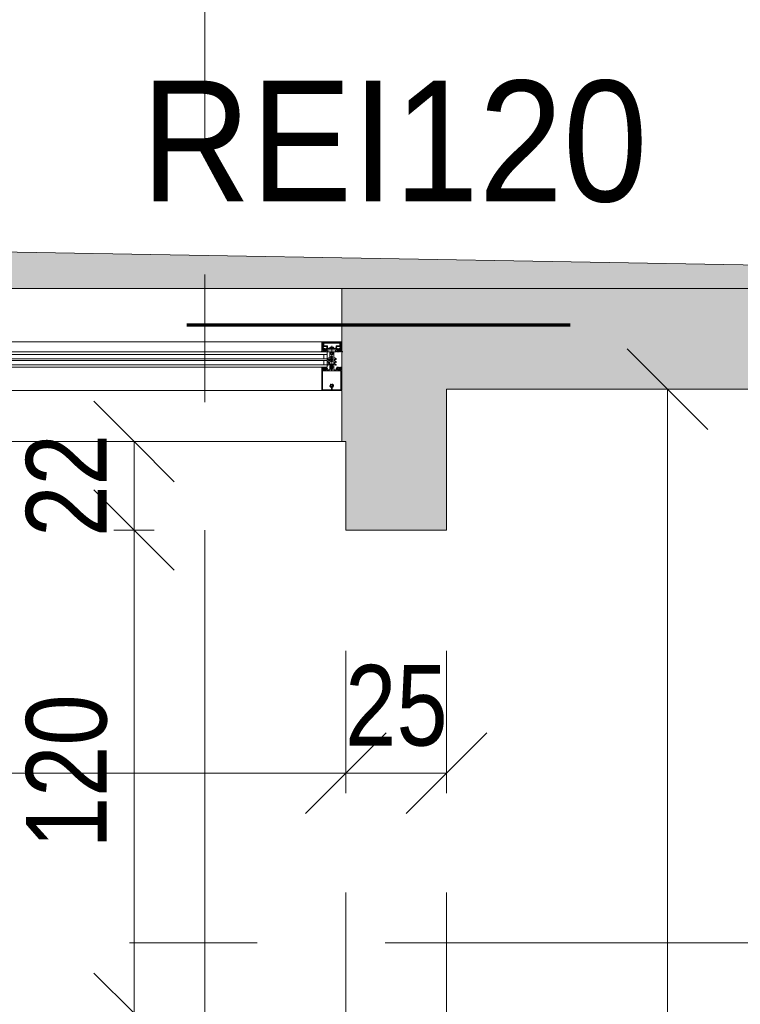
# Model space of a CAD drawing. Header units: centimetres. Extents: x -1737 to 22393, y -8842 to 3838.
# Tile 167 of 174: x 1128 to 1307, y 3038 to 3283. Entities that reach past the tile are written whole.
import ezdxf

# ---------------------------------------------------------------- set-up
doc = ezdxf.new("R2010")
doc.units = ezdxf.units.CM
for name, pattern in [('Dash', [60, 30, -30]), ('Długa kreska', [142.875, 95.25, -47.625]), ('Oś', [222.25, 127, -31.75, 31.75, -31.75])]:
    doc.linetypes.add(name, pattern=pattern)
for name, color, linetype, lineweight in [('A-ANNO-DIMS', 211, 'Continuous', 13), ('A-ANNO-DIMS-100', 211, 'Continuous', 13), ('A-DETL', 90, 'Continuous', 9), ('A-DETL-GENF', 92, 'Continuous', 9), ('A-DETL-THIN', 151, 'Continuous', 9), ('A-DOOR', 31, 'Continuous', 13), ('A-DOOR-HDLN', 31, 'Continuous', 13), ('A-GLAZ-CURT', 52, 'Continuous', 13), ('A-GLAZ-CWMG', 51, 'Continuous', 13), ('A-WALL', 113, 'Continuous', 13), ('A-WALL-PATT', 111, 'Continuous', 13), ('G-ANNO-TEXT', 231, 'Continuous', 13), ('S-GRID', 1, 'Continuous', 13)]:
    doc.layers.add(name, color=color, linetype=linetype, lineweight=lineweight)
doc.styles.add('Arial Narrow_2', font='ARIALN.TTF', dxfattribs={"height": 20})
doc.styles.add('Arial_8', font='arial.ttf', dxfattribs={"width": 0.9, "height": 30})
doc.dimstyles.new('Diagonal_1_100__0__wewnętrzne', dxfattribs={"dimscale": 30.48, "dimtxt": 20.468619, "dimasz": 0.656168, "dimexe": 0.164042, "dimexo": 0.0625, "dimgap": 0.032808, "dimtad": 1, "dimdec": 0, "dimdsep": 46, "dimtxsty": 'Arial Narrow_2', "dimblk1": 'OBLIQUE', "dimblk2": 'OBLIQUE', "dimsah": 1, "dimcen": 0.09, "dimazin": 0, "dimtfac": 1, "dimtdec": 4, "dimtix": 1, "dimtmove": 0, "dimatfit": 3, "dimfxl": 0, "dimtvp": 1, "dimtolj": 1, "dimtzin": 0, "dimarcsym": 0})
doc.dimstyles.new('Diagonal_1_100__0__wewnętrzne_2', dxfattribs={"dimscale": 30.48, "dimtxt": 20.468619, "dimasz": 0.656168, "dimexe": 0.164042, "dimexo": 0.0625, "dimgap": 0.032808, "dimtad": 1, "dimdec": 0, "dimdsep": 46, "dimtxsty": 'Arial Narrow_2', "dimblk1": 'OBLIQUE', "dimblk2": 'OBLIQUE', "dimsah": 1, "dimcen": 0.09, "dimazin": 0, "dimtfac": 1, "dimtdec": 4, "dimtix": 1, "dimtmove": 2, "dimatfit": 3, "dimfxl": 0, "dimtvp": 1, "dimtolj": 1, "dimtzin": 0, "dimarcsym": 0})

# ---------------------------------------------------------------- blocks, each defined once
blk = doc.blocks.new('Schueco_FWS-Glazing - SI_38mm_TripGlz-2507996-3_piętro I __3_90 m_ - stan projektowany')
at = {"layer": 'A-GLAZ-CURT', "lineweight": 9}
for p, q in [((-72.4, 3.8), (72.4, 3.8)), ((-72.4, 0), (-72.4, 3.8)), ((72.4, 3.8), (72.4, 0)), ((72.4, 0), (-72.4, 0))]:
    blk.add_line(p, q, dxfattribs=at)
at = {"layer": 'A-GLAZ-CURT'}
for p, q in [((-72.4, 3.2), (72.4, 3.2)), ((-71.5, 2.1), (-71.5, 3.2)), ((71.5, 2.1), (71.5, 3.2)), ((-72.4, 2.1), (72.4, 2.1)), ((-72.4, 1.7), (72.4, 1.7)), ((-72.4, 0.6), (72.4, 0.6)), ((-71.5, 0.6), (-71.5, 1.7)), ((71.5, 0.6), (71.5, 1.7))]:
    blk.add_line(p, q, dxfattribs=at)
blk = doc.blocks.new('Rectangular Mullion - SI_CovCap-20mm_Tran-55mm-V7-3_piętro I __3_90 m_ - stan projektowany')
at = {"layer": 'A-DETL-GENF'}
for p, q in [((-2.5, 9.45), (-2.5, 7.8)), ((-2.5, 9.39), (-2.5, 4.79)), ((2.37, 9.6), (-2.35, 9.6)), ((-2.29, 9.39), (-2.29, 4.79)), ((-0.12, 8.61), (-0.12, 8.55)), ((-0.12, 8.25), (-0.12, 8.13)), ((-0.1, 8.88), (-0.1, 9.34)), ((0.1, 9.34), (0.1, 8.88)), ((0.12, 8.55), (0.12, 8.61)), ((0.12, 8.13), (0.12, 8.25)), ((2.29, 9.39), (2.29, 4.79)), ((2.5, 7.8), (2.5, 9.45)), ((2.5, 9.39), (2.5, 4.79)), ((-2.35, 3.92), (-2.48, 3.92)), ((-2.37, 3.8), (-2.47, 3.8)), ((-2.09, 4.03), (-2.31, 3.93)), ((-2.26, 4.33), (-2.14, 4.43)), ((-2.22, 4.26), (-2.26, 4.28)), ((-1.9, 3.92), (-2.05, 3.86)), ((-2.04, 4.28), (-1.72, 4.28)), ((-2.02, 4.42), (-2.01, 4.41)), ((-1.98, 4.39), (-1.78, 4.39)), ((-1.72, 4.08), (-1.94, 4.08)), ((-1.8, 3.81), (-1.84, 3.9)), ((-1.74, 4.41), (-1.74, 4.42)), ((-1.7, 3.9), (-1.74, 3.81)), ((-1.67, 4.24), (-1.67, 4.13)), ((-1.62, 4.43), (-1.5, 4.33)), ((-1.58, 3.81), (-1.62, 3.9)), ((-1.5, 4.28), (-1.54, 4.26)), ((-1.48, 3.9), (-1.52, 3.82)), ((-1.35, 3.81), (-1.4, 3.9)), ((-0.78, 2.94), (-1.04, 3.09)), ((-0.91, 3.3), (-0.53, 3.08)), ((-0.91, 2.57), (-0.83, 2.52)), ((-0.75, 2.57), (-0.75, 2.89)), ((-0.5, 4.28), (-0.5, 3.15)), ((-0.5, 3.04), (-0.5, 1.52)), ((-0.45, 3.1), (-0.35, 3.1)), ((-0.21, 3.93), (-0.19, 3.94)), ((-0.19, 3.89), (-0.21, 3.91)), ((-0.18, 3.96), (-0.18, 4.1)), ((-0.08, 4.27), (-0.05, 4.28)), ((0, -1.48), (0, 4.68)), ((0.07, 4.27), (0.05, 4.28)), ((0.17, 3.96), (0.17, 4.1)), ((0.21, 3.93), (0.18, 3.94)), ((0.18, 3.89), (0.21, 3.91)), ((0.37, 3.1), (0.45, 3.1)), ((0.5, 3.15), (0.5, 4.28)), ((0.5, 3.04), (0.5, 1.52)), ((0.91, 3.3), (0.52, 3.08)), ((0.75, 2.57), (0.75, 2.89)), ((0.77, 2.94), (1.04, 3.09)), ((0.91, 2.57), (0.82, 2.52)), ((1.35, 3.81), (1.4, 3.9)), ((1.48, 3.9), (1.52, 3.82)), ((1.62, 4.43), (1.5, 4.33)), ((1.5, 4.28), (1.54, 4.26)), ((1.58, 3.81), (1.62, 3.9)), ((1.67, 4.24), (1.67, 4.13)), ((1.7, 3.9), (1.74, 3.81)), ((2.04, 4.28), (1.72, 4.28)), ((1.72, 4.08), (1.94, 4.08)), ((1.74, 4.41), (1.74, 4.42)), ((1.98, 4.39), (1.78, 4.39)), ((1.8, 3.81), (1.84, 3.9)), ((1.9, 3.92), (2.05, 3.86)), ((2.02, 4.42), (2.01, 4.41)), ((2.09, 4.03), (2.31, 3.93)), ((2.26, 4.33), (2.14, 4.43)), ((2.22, 4.26), (2.26, 4.28)), ((2.35, 3.92), (2.48, 3.92)), ((2.37, 3.8), (2.47, 3.8)), ((-0.78, 2.21), (-1.04, 2.36)), ((-0.76, 1.47), (-1.04, 1.63)), ((-0.91, 1.85), (-0.83, 1.8)), ((-0.75, 1.84), (-0.75, 2.16)), ((-0.55, 1.47), (-0.74, 1.47)), ((-0.3, 0.5), (-0.3, 0.28)), ((0.3, 0.5), (0.3, 0.28)), ((0.55, 1.47), (0.74, 1.47)), ((0.75, 1.84), (0.75, 2.16)), ((0.76, 1.47), (1.04, 1.63)), ((0.77, 2.21), (1.04, 2.36)), ((0.91, 1.85), (0.82, 1.8)), ((-2.6, 0), (-2.69, 0)), ((-2.34, -1.03), (-2.15, -1.46)), ((-2.32, -1.59), (-2.04, -1.59)), ((-2.18, -0.02), (-2.26, -0.17)), ((2.13, -2.19), (-2.14, -2.19)), ((-2.06, -1.25), (-2.13, -1.09)), ((-2.13, -2.34), (2.12, -2.34)), ((-2.07, -0.1), (-2.12, -0.02)), ((-2.1, -1.49), (-1.14, -1.49)), ((-1.88, -0.42), (-2.01, -0.42)), ((-2.01, -0.48), (-1.95, -0.48)), ((-1.96, -0.02), (-2, -0.1)), ((-1.98, -0.31), (-1.95, -0.36)), ((-1.98, -0.75), (-1.9, -0.85)), ((-1.34, -1.31), (-1.96, -1.31)), ((-1.85, -0.1), (-1.9, -0.02)), ((-1.84, -0.69), (-1.84, -0.57)), ((-1.83, -0.38), (-1.83, -0.36)), ((-1.74, -0.02), (-1.79, -0.1)), ((-1.79, -0.34), (-1.77, -0.35)), ((-1.79, -0.52), (-1.76, -0.52)), ((-1.67, -0.74), (-1.79, -0.74)), ((-1.74, -0.54), (-1.64, -0.7)), ((-1.72, -0.33), (-1.72, -0.32)), ((-1.72, -0.8), (-1.48, -0.8)), ((-1.63, -0.1), (-1.68, -0.02)), ((-1.67, -0.31), (-1.65, -0.32)), ((-1.6, -0.32), (-1.6, -0.3)), ((-1.52, -0.02), (-1.57, -0.1)), ((-1.56, -0.7), (-1.46, -0.54)), ((-1.55, -0.31), (-1.54, -0.32)), ((-1.41, -0.74), (-1.53, -0.74)), ((-1.49, -0.33), (-1.48, -0.32)), ((-1.41, -0.1), (-1.46, -0.02)), ((-1.44, -0.52), (-1.41, -0.52)), ((-1.43, -0.34), (-1.42, -0.36)), ((-1.38, -0.37), (-1.37, -0.37)), ((-1.36, -0.57), (-1.36, -0.69)), ((-1.3, -0.02), (-1.35, -0.1)), ((-1.3, -0.85), (-1.22, -0.75)), ((-1.25, -0.48), (-1.18, -0.48)), ((-1.2, -0.1), (-1.24, -0.02)), ((-1.07, -0.02), (-1.12, -0.1)), ((-1.09, -1.45), (-0.98, -0.84)), ((-0.95, -0.82), (-0.03, -0.82)), ((0.41, -1.04), (-0.41, -1.04)), ((-0.22, -1.18), (0.23, -1.18)), ((0.02, -0.82), (0.95, -0.82)), ((0.98, -0.84), (1.09, -1.45)), ((1.07, -0.02), (1.12, -0.1)), ((1.14, -1.49), (2.1, -1.49)), ((1.25, -0.48), (1.18, -0.48)), ((1.2, -0.1), (1.24, -0.02)), ((1.3, -0.85), (1.22, -0.75)), ((1.3, -0.02), (1.35, -0.1)), ((1.96, -1.31), (1.34, -1.31)), ((1.36, -0.57), (1.36, -0.69)), ((1.38, -0.37), (1.37, -0.37)), ((1.41, -0.1), (1.46, -0.02)), ((1.44, -0.52), (1.41, -0.52)), ((1.41, -0.74), (1.53, -0.74)), ((1.43, -0.34), (1.42, -0.36)), ((1.56, -0.7), (1.46, -0.54)), ((1.49, -0.33), (1.48, -0.32)), ((1.72, -0.8), (1.48, -0.8)), ((1.52, -0.02), (1.57, -0.1)), ((1.55, -0.31), (1.54, -0.32)), ((1.6, -0.32), (1.6, -0.3)), ((1.63, -0.1), (1.68, -0.02)), ((1.74, -0.54), (1.64, -0.7)), ((1.67, -0.31), (1.65, -0.32)), ((1.67, -0.74), (1.79, -0.74)), ((1.72, -0.33), (1.72, -0.32)), ((1.74, -0.02), (1.79, -0.1)), ((1.79, -0.52), (1.76, -0.52)), ((1.79, -0.34), (1.77, -0.35)), ((1.83, -0.38), (1.83, -0.36)), ((1.84, -0.69), (1.84, -0.57)), ((1.85, -0.1), (1.9, -0.02)), ((1.88, -0.42), (2.01, -0.42)), ((1.98, -0.75), (1.9, -0.85)), ((1.98, -0.31), (1.95, -0.36)), ((2.01, -0.48), (1.95, -0.48)), ((1.96, -0.02), (2, -0.1)), ((2.04, -1.59), (2.32, -1.59)), ((2.13, -1.09), (2.06, -1.25)), ((2.07, -0.1), (2.12, -0.02)), ((2.15, -1.46), (2.34, -1.03)), ((2.18, -0.02), (2.26, -0.17)), ((2.6, 0), (2.69, 0)), ((2.35, -2.5), (-2.35, -2.5))]:
    blk.add_line(p, q, dxfattribs=at)
at = {"layer": 'A-DETL-GENF', "flags": 128}
for points in [[(-0.15, 9.39), (-2.29, 9.39), (-2.29, 7.8)], [(2.29, 7.8), (2.29, 9.39), (0.15, 9.39)], [(-2.5, 4.9), (-2.5, 4.1), (-2.31, 4.1), (-2.23, 4.18), (-2.23, 4.24), (-2.35, 4.24), (-2.35, 4.47), (-1.91, 4.47)], [(-2.29, 4.9), (-2.29, 4.7), (2.29, 4.7), (2.29, 4.9)], [(1.9, 4.47), (2.35, 4.47), (2.35, 4.24), (2.23, 4.24), (2.23, 4.18), (2.31, 4.1), (2.5, 4.1), (2.5, 4.9)], [(-2.5, 3.94), (-2.5, 4.08), (-2.3, 4.08), (-2.25, 4.07)], [(-1.86, 4.47), (-1.41, 4.47), (-1.41, 4.24), (-1.53, 4.24), (-1.53, 4.18), (-1.45, 4.1), (-1.09, 4.1), (-1.09, 4.22), (-1.21, 4.22), (-1.21, 4.43), (-0.65, 4.43)], [(-1.51, 4.07), (-1.46, 4.08), (-1.26, 4.08), (-1.26, 3.89), (-1.3, 3.81)], [(-0.2, 0.11), (-0.2, 0), (-0.5, 0), (-0.5, 3.07), (-0.18, 3.07), (-0.18, 3.88)], [(-0.26, 0.58), (0, 0.8), (0, 1.1), (-0.2, 1.1), (-0.2, 1.3), (-0.1, 1.3), (-0.1, 1.46), (-0.2, 1.46), (-0.2, 1.66), (0, 1.66), (0, 1.83), (-0.2, 1.83), (-0.2, 2.03), (-0.1, 2.03), (-0.1, 2.2), (-0.2, 2.2), (-0.2, 2.4), (0, 2.4), (0, 4.3), (0, 2.4), (0.2, 2.4), (0.2, 2.2), (0.1, 2.2), (0.1, 2.03), (0.2, 2.03), (0.2, 1.83), (0, 1.83), (0, 1.66), (0.2, 1.66), (0.2, 1.46), (0.1, 1.46), (0.1, 1.3), (0.2, 1.3), (0.2, 1.1), (0, 1.1), (0, 0.8), (0.26, 0.58)], [(-0.25, 3.2), (-0.25, 3.29), (-0.2, 3.32), (-0.2, 3.44), (-0.25, 3.47), (-0.2, 3.5), (-0.2, 3.62), (-0.25, 3.65), (-0.2, 3.68), (-0.2, 3.8), (-0.25, 3.83), (-0.2, 3.86), (-0.2, 3.98), (-0.25, 4.01), (-0.2, 4.04), (-0.2, 4.16), (-0.25, 4.19), (-0.2, 4.22), (-0.2, 4.25), (-0.09, 4.45)], [(0.09, 4.45), (0.2, 4.25), (0.2, 4.13), (0.25, 4.1), (0.2, 4.07), (0.2, 3.95), (0.25, 3.92), (0.2, 3.89), (0.2, 3.77), (0.25, 3.74), (0.2, 3.71), (0.2, 3.59), (0.25, 3.56), (0.2, 3.53), (0.2, 3.41), (0.25, 3.38), (0.2, 3.35), (0.2, 3.23), (0.25, 3.2)], [(0.2, 0.11), (0.2, 0), (0.5, 0), (0.5, 3.07), (0.17, 3.07), (0.17, 3.88)], [(0.65, 4.43), (1.21, 4.43), (1.21, 4.22), (1.09, 4.22), (1.09, 4.1), (1.45, 4.1), (1.53, 4.18), (1.53, 4.24), (1.41, 4.24), (1.41, 4.47), (1.85, 4.47)], [(1.51, 4.07), (1.46, 4.08), (1.26, 4.08), (1.26, 3.89), (1.3, 3.81)], [(2.5, 3.94), (2.5, 4.08), (2.3, 4.08), (2.25, 4.07)], [(-2.5, -2.35), (-2.5, -0.5), (-2.39, -0.5), (-2.27, -0.86)], [(-2.48, -0.21), (-2.48, -0.48), (-2.07, -0.48)], [(-2.34, -1), (-2.34, -1.11), (-2.37, -1.22), (-2.37, -1.54)], [(-1.99, -1.64), (-1.99, -1.99), (-2.12, -1.99), (-2.12, -1.72), (-2.37, -1.72), (-2.37, -2.35), (2.37, -2.35), (2.37, -1.72), (2.12, -1.72), (2.12, -1.99), (1.99, -1.99), (1.99, -1.64)], [(-2.06, -0.93), (-2.14, -0.64), (-1.95, -0.64), (-1.95, -0.58), (-2.03, -0.5), (-2.35, -0.5), (-2.25, -0.87)], [(-2.18, -2.14), (-2.18, -1.78), (-2.32, -1.78), (-2.32, -2.14)], [(-1.92, -0.67), (-1.92, -0.68), (-1.97, -0.71)], [(-1.2, -0.42), (-1.32, -0.42), (-1.32, -0.39), (-1.19, -0.41)], [(-1.23, -0.71), (-1.28, -0.68), (-1.28, -0.67)], [(1.24, -1.23), (1.14, -0.64), (1.25, -0.64), (1.25, -0.58), (1.17, -0.5), (-1.17, -0.5), (-1.25, -0.58), (-1.25, -0.64), (-1.14, -0.64), (-1.24, -1.23)], [(-1.12, -0.48), (-0.98, -0.48), (-0.98, -0.09), (-1.02, -0.02)], [(0.52, -0.97), (0.54, -0.82), (-0.54, -0.82), (-0.52, -0.97)], [(1.12, -0.48), (0.98, -0.48), (0.98, -0.09), (1.02, -0.02)], [(1.2, -0.42), (1.32, -0.42), (1.32, -0.39), (1.19, -0.41)], [(1.23, -0.71), (1.28, -0.68), (1.28, -0.67)], [(1.92, -0.67), (1.92, -0.68), (1.97, -0.71)], [(2.25, -0.87), (2.35, -0.5), (2.03, -0.5), (1.95, -0.58), (1.95, -0.64), (2.14, -0.64), (2.06, -0.93)], [(2.48, -0.21), (2.48, -0.48), (2.07, -0.48)], [(2.33, -2.14), (2.33, -1.78), (2.19, -1.78), (2.19, -2.14)], [(2.27, -0.86), (2.39, -0.5), (2.5, -0.5), (2.5, -2.35)], [(2.37, -1.54), (2.37, -1.22), (2.34, -1.11), (2.34, -1)]]:
    blk.add_lwpolyline(points, dxfattribs=at)
for points in [[(0.97, 0), (-0.97, 0), (-0.97, -0.04), (0.97, -0.04)], [(0.97, -0.04), (-0.97, -0.04), (-0.97, -0.49), (0.97, -0.49)]]:
    blk.add_lwpolyline(points, close=True, dxfattribs=at)
at = {"layer": 'A-DETL-GENF'}
for centre, radius, start, end in [((-2.35, 9.45), 0.15, 90.0003, 179.9997), ((0, 8.4), 0.45, 107.4982, 231.0552), ((-0.22, 8.13), 0.1, 231.0552, 0), ((0, 8.4), 0.21, 143.7768, 216.2232), ((-0.15, 8.55), 0.03, 229.6807, 0), ((-0.15, 8.25), 0.03, 0, 130.3193), ((-0.15, 9.34), 0.05, 0.0077, 89.9923), ((-0.15, 8.88), 0.05, 287.4982, 0), ((0, 8.4), 0.24, 60, 120), ((0.15, 9.34), 0.05, 89.9791, 180.0209), ((0.15, 8.88), 0.05, 180, 252.583), ((0.15, 8.55), 0.03, 180, 310.3193), ((0.15, 8.25), 0.03, 49.6807, 180), ((0.22, 8.13), 0.1, 180, 308.9448), ((0, 8.4), 0.45, 308.9448, 72.583), ((0, 8.4), 0.21, 323.7768, 36.2232), ((2.35, 9.45), 0.15, 0.1055, 83.878), ((-2.48, 3.94), 0.02, 180.0007, 269.9993), ((-2.43, 3.83), 0.059, 88.5974, 194.6036), ((-2.47, 3.82), 0.02, 194.6036, 270), ((-2.43, 4.82), 0.933, 269.587, 293.0035), ((-2.4, 4.8), 0.997, 271.4989, 290.69), ((-2.35, 4.02), 0.1, 270.0001, 294), ((-2.24, 4.3), 0.03, 128.5798, 239.9915), ((-2.24, 4.1), 0.03, 255.4027, 14.3746), ((-2.23, 4.24), 0.02, 346.6587, 60.0171), ((-1.94, 4.17), 0.277, 166.6587, 194.3746), ((-2.08, 4.37), 0.08, 38.8475, 129.685), ((-2.04, 4.23), 0.0496, 92.7559, 159.6878), ((-1.94, 4.23), 0.148, 172.4164, 270.2404), ((-2.07, 3.99), 0.0337, 293.0035, 114), ((-1.98, 4.44), 0.05, 218.8475, 270), ((-1.88, 4.46), 0.0255, 12.35, 167.65), ((-1.89, 3.87), 0.05, 30.069, 110.536), ((-1.77, 3.83), 0.03, 210.0871, 329.9129), ((-1.78, 4.44), 0.05, 270, 321.1528), ((-1.67, 4.37), 0.08, 50.315, 141.1528), ((-1.72, 4.23), 0.0499, 9.2263, 86.9893), ((-1.72, 4.13), 0.0502, 273.3323, 359.7322), ((-1.66, 3.88), 0.0402, 27.7922, 152.3701), ((-1.55, 3.83), 0.0299, 210.122, 335.064), ((-1.53, 4.24), 0.02, 119.9847, 193.341), ((-1.82, 4.17), 0.277, 345.6254, 13.341), ((-1.52, 4.1), 0.03, 165.6254, 284.5942), ((-1.52, 4.3), 0.03, 300.0085, 51.4202), ((-1.44, 3.88), 0.0414, 28.176, 151.824), ((-1.33, 3.83), 0.0301, 210.1258, 329.8742), ((-0.98, 3.2), 0.125, 60, 240), ((-0.98, 2.47), 0.125, 60, 240), ((-0.8, 2.57), 0.05, 240, 360), ((-0.8, 2.89), 0.05, 360, 60), ((-0.65, 4.28), 0.15, 359.9706, 90.0294), ((-0.55, 3.04), 0.05, 360, 60), ((-0.45, 3.15), 0.05, 179.9899, 270.0101), ((-0.35, 3.2), 0.0999, 269.9704, 0.0296), ((-0.21, 3.92), 0.01, 120.0303, 239.9802), ((-0.2, 3.96), 0.02, 300.0303, 360), ((-0.2, 3.88), 0.02, 360, 59.9802), ((0.02, 4.1), 0.2, 120, 180), ((0, 4.4), 0.1, 28.7984, 151.2016), ((0, 4.2), 0.1, 90, 120), ((0, 4.2), 0.1, 60, 90), ((-0.03, 4.1), 0.2, 360, 60), ((0.19, 3.96), 0.02, 180, 239.9697), ((0.19, 3.88), 0.02, 120.0198, 180), ((0.2, 3.92), 0.01, 300.0198, 59.9697), ((0.37, 3.23), 0.126, 191.5693, 265.5931), ((0.45, 3.15), 0.05, 270.9313, 359.9852), ((0.65, 4.28), 0.15, 89.9706, 180.0294), ((0.55, 3.04), 0.05, 120, 180), ((0.8, 2.89), 0.05, 120, 180), ((0.8, 2.57), 0.05, 180, 300), ((0.97, 3.2), 0.125, 300, 120), ((0.97, 2.47), 0.125, 300, 120), ((1.33, 3.83), 0.0301, 210.1258, 329.8742), ((1.44, 3.88), 0.0414, 28.176, 151.824), ((1.52, 4.3), 0.03, 128.5798, 239.9915), ((1.52, 4.1), 0.03, 255.4058, 14.3746), ((1.55, 3.83), 0.0299, 204.936, 329.878), ((1.53, 4.24), 0.02, 346.659, 60.0153), ((1.82, 4.17), 0.277, 166.659, 194.3746), ((1.67, 4.37), 0.08, 38.8472, 129.685), ((1.66, 3.88), 0.0402, 27.6299, 152.2078), ((1.72, 4.23), 0.0499, 93.0107, 170.7737), ((1.72, 4.13), 0.0502, 180.2678, 266.6677), ((1.78, 4.44), 0.05, 218.8472, 270), ((1.77, 3.83), 0.03, 210.0871, 329.9129), ((1.89, 3.87), 0.05, 69.464, 149.931), ((1.88, 4.46), 0.0255, 12.35, 167.65), ((1.94, 4.23), 0.148, 269.7596, 7.5836), ((1.98, 4.44), 0.05, 270, 321.1525), ((2.08, 4.37), 0.08, 50.315, 141.1525), ((2.04, 4.23), 0.0496, 20.3122, 87.2441), ((2.07, 3.99), 0.0337, 66, 246.9965), ((2.4, 4.8), 0.997, 249.31, 268.5011), ((2.43, 4.82), 0.933, 246.9965, 270.413), ((2.23, 4.24), 0.02, 119.9829, 193.3413), ((1.94, 4.17), 0.277, 345.6254, 13.3413), ((2.24, 4.1), 0.03, 165.6254, 284.5973), ((2.24, 4.3), 0.03, 300.0085, 51.4202), ((2.35, 4.02), 0.1, 246, 269.9999), ((2.43, 3.83), 0.059, 345.3964, 91.4026), ((2.47, 3.82), 0.02, 270, 345.3964), ((2.48, 3.94), 0.02, 270.0007, 359.9993), ((-0.98, 1.74), 0.125, 60, 240), ((-0.8, 1.84), 0.05, 240, 360), ((-0.8, 2.16), 0.05, 360, 60), ((-0.74, 1.52), 0.05, 240, 270), ((-0.55, 1.52), 0.05, 270, 360), ((-0.2, 0.5), 0.1, 130, 180), ((-0.2, 0.28), 0.1, 180, 240), ((-0.3, 0.11), 0.1, 360, 60), ((0.3, 0.11), 0.1, 120, 180), ((0.2, 0.28), 0.1, 300, 360), ((0.2, 0.5), 0.1, 0, 50), ((0.55, 1.52), 0.05, 180, 270), ((0.74, 1.52), 0.05, 270, 300), ((0.8, 2.16), 0.05, 120, 180), ((0.8, 1.84), 0.05, 180, 300), ((0.97, 1.74), 0.125, 300, 120), ((-2.69, -0.03), 0.03, 89.9022, 261.6433), ((-2.73, -0.34), 0.286, 27.5921, 81.6433), ((-2.6, -0.2), 0.2, 80.4545, 89.9022), ((-2.61, -0.29), 0.291, 25.3637, 80.4545), ((-2.35, -2.35), 0.15, 179.9938, 270.0062), ((-2.32, -1.54), 0.0512, 180.5709, 268.6482), ((-2.31, -0.14), 0.05, 205.3637, 330.1649), ((-2.29, -1.01), 0.06, 98.4417, 205), ((-2.27, -1), 0.07, 120.0064, 180), ((-2.13, -2.14), 0.2, 179.9718, 270.0352), ((-2.34, -0.88), 0.07, 300.0064, 18), ((-2.31, -0.89), 0.06, 278.4417, 15), ((-2.15, -0.03), 0.03, 30.7154, 150.1649), ((-2.14, -2.14), 0.0499, 179.8796, 270.0225), ((-2.1, -1.44), 0.05, 205, 270), ((-2.08, -1.06), 0.06, 108.8192, 205), ((-2.12, -0.95), 0.06, 288.8192, 15), ((-2.04, -0.08), 0.0417, 215.132, 324.868), ((-2.01, -0.35), 0.065, 90, 270), ((-2.04, -0.48), 0.03, 0, 180), ((-1.96, -1.21), 0.1, 205, 270), ((-2.04, -1.64), 0.05, 0, 90.0001), ((-2.01, -0.33), 0.04, 29.9937, 90), ((-1.95, -0.73), 0.03, 120.0049, 219.9897), ((-1.93, -0.03), 0.03, 30.5887, 149.5346), ((-1.86, -0.31), 0.1, 210.0023, 269.1728), ((-1.95, -0.51), 0.03, 0.0185, 89.0948), ((-1.62, -0.59), 0.314, 165.4979, 194.5021), ((-1.84, -0.8), 0.08, 219.9967, 337.3844), ((-1.88, -0.37), 0.05, 270, 305.0779), ((-1.86, -0.37), 0.0339, 269.1783, 356.9975), ((-1.82, -0.08), 0.0415, 215.012, 324.988), ((-1.6, -0.77), 0.44, 54.1588, 125.0779), ((-1.79, -0.57), 0.05, 89.9897, 180.0103), ((-1.79, -0.69), 0.05, 179.9899, 270.0101), ((-1.8, -0.36), 0.0272, 60.011, 176.9853), ((-1.75, -0.32), 0.0316, 240.007, 341.9967), ((-1.76, -0.55), 0.03, 29.9936, 90.0121), ((-1.72, -0.85), 0.05, 90.0003, 157.3776), ((-1.71, -0.03), 0.03, 30.1448, 149.5346), ((-1.69, -0.33), 0.03, 45.0005, 162.0009), ((-1.67, -0.71), 0.03, 269.9936, 30.0024), ((-1.63, -0.3), 0.0316, 224.991, 327.0104), ((-1.6, -0.08), 0.043, 217.8436, 323.8234), ((-1.57, -0.32), 0.03, 30.0003, 146.9985), ((-1.53, -0.71), 0.03, 150.0027, 270.0013), ((-1.51, -0.31), 0.0316, 210.0026, 311.9974), ((-1.49, -0.03), 0.03, 30.3449, 149.5346), ((-1.46, -0.34), 0.03, 14.9955, 132.0028), ((-1.48, -0.85), 0.05, 22.6209, 90.0012), ((-1.44, -0.55), 0.03, 89.9893, 150.005), ((-1.36, -0.8), 0.08, 202.6228, 319.9969), ((-1.39, -0.35), 0.03, 195.0015, 296.9968), ((-1.38, -0.08), 0.0419, 215.4665, 324.6999), ((-1.41, -0.57), 0.05, 0.009, 89.991), ((-1.41, -0.69), 0.05, 270.0092, 359.9908), ((-1.35, -0.39), 0.03, 0.0112, 116.991), ((-1.32, -0.39), 0.03, 234.1588, 270), ((-1.34, -1.21), 0.1, 270, 350), ((-1.27, -0.03), 0.03, 30.3446, 149.7685), ((-1.25, -0.51), 0.03, 90, 193.1975), ((-1.58, -0.59), 0.314, 345.517, 13.1975), ((-1.24, -0.73), 0.03, 319.9887, 60.0017), ((-1.16, -0.08), 0.0416, 206.9541, 331.568), ((-1.2, -0.45), 0.033, 305.0901, 90), ((-1.19, -0.46), 0.05, 7.1737, 90.0088), ((-1.12, -0.45), 0.03, 187.1885, 269.997), ((-1.14, -1.44), 0.05, 270, 350), ((-1.05, -0.03), 0.03, 29.7965, 150.132), ((-0.95, -0.85), 0.03, 90, 170), ((-0.31, -0.92), 0.22, 193.9707, 242.728), ((0, -0.29), 0.921, 243.7078, 255.8284), ((0, -0.82), 0.0256, 12.6804, 167.3196), ((0, -0.29), 0.92, 284.1683, 296.293), ((0.31, -0.92), 0.22, 297.2746, 346.0268), ((0.95, -0.85), 0.03, 10, 90), ((1.05, -0.03), 0.03, 29.868, 150.2035), ((1.14, -1.44), 0.05, 190, 270), ((1.16, -0.08), 0.0416, 208.432, 333.0459), ((1.12, -0.45), 0.03, 270.003, 352.8115), ((1.19, -0.46), 0.05, 89.9912, 172.8263), ((1.2, -0.45), 0.033, 90, 234.9099), ((1.24, -0.73), 0.03, 119.9983, 220.0113), ((1.27, -0.03), 0.03, 30.2315, 149.6554), ((1.34, -1.21), 0.1, 190, 270), ((1.25, -0.51), 0.03, 346.8025, 90), ((1.58, -0.59), 0.314, 166.8025, 194.483), ((1.36, -0.8), 0.08, 220.0031, 337.3772), ((1.35, -0.39), 0.03, 63.009, 179.9888), ((1.32, -0.39), 0.03, 270, 305.8412), ((1.6, -0.77), 0.44, 54.9221, 125.8412), ((1.38, -0.08), 0.0419, 215.3001, 324.5335), ((1.41, -0.57), 0.05, 90.009, 179.991), ((1.41, -0.69), 0.05, 180.0092, 269.9908), ((1.39, -0.35), 0.03, 243.0032, 344.9985), ((1.46, -0.34), 0.03, 47.9972, 165.0045), ((1.44, -0.55), 0.03, 29.995, 90.0107), ((1.48, -0.85), 0.05, 89.9988, 157.3791), ((1.49, -0.03), 0.03, 30.4654, 149.6551), ((1.51, -0.31), 0.0316, 228.0026, 329.9974), ((1.53, -0.71), 0.03, 269.9987, 29.9973), ((1.57, -0.32), 0.03, 33.0015, 149.9997), ((1.6, -0.08), 0.043, 216.1766, 322.1564), ((1.63, -0.3), 0.0316, 212.9896, 315.009), ((1.67, -0.71), 0.03, 149.9976, 270.0064), ((1.69, -0.33), 0.03, 17.9991, 134.9995), ((1.71, -0.03), 0.03, 30.4654, 149.8552), ((1.75, -0.32), 0.0316, 198.0033, 299.993), ((1.72, -0.85), 0.05, 22.6224, 89.9997), ((1.76, -0.55), 0.03, 89.9879, 150.0064), ((1.84, -0.8), 0.08, 202.6156, 320.0033), ((1.82, -0.08), 0.0415, 215.012, 324.988), ((1.8, -0.36), 0.0272, 3.0147, 119.989), ((1.79, -0.57), 0.05, 359.9897, 90.0103), ((1.79, -0.69), 0.05, 269.9899, 0.0101), ((1.86, -0.37), 0.0339, 183.0025, 270.8217), ((1.88, -0.37), 0.05, 234.9221, 270), ((1.86, -0.31), 0.1, 270.8272, 329.9977), ((1.93, -0.03), 0.03, 30.4654, 149.4113), ((1.95, -0.51), 0.03, 90.9052, 179.9815), ((1.62, -0.59), 0.314, 345.4979, 14.5021), ((1.96, -1.21), 0.1, 270, 335), ((1.95, -0.73), 0.03, 320.0103, 59.9951), ((2.01, -0.33), 0.04, 90, 150.0063), ((2.04, -1.64), 0.05, 89.9981, 180.0017), ((2.04, -0.08), 0.0417, 215.132, 324.868), ((2.01, -0.35), 0.065, 270, 90), ((2.04, -0.48), 0.03, 0, 180), ((2.12, -0.95), 0.06, 165, 251.1808), ((2.08, -1.06), 0.06, 335, 71.1808), ((2.1, -1.44), 0.05, 270, 335), ((2.15, -0.03), 0.03, 29.8351, 149.2846), ((2.12, -2.14), 0.2, 270.0295, 359.9723), ((2.13, -2.14), 0.0501, 270.0875, 359.9336), ((2.31, -0.89), 0.06, 165, 261.5583), ((2.31, -0.14), 0.05, 209.8351, 334.6363), ((2.34, -0.88), 0.07, 162, 239.9983), ((2.27, -1), 0.07, 0, 59.9983), ((2.29, -1.01), 0.06, 335, 81.5583), ((2.32, -1.54), 0.0498, 269.8262, 0.1735), ((2.61, -0.29), 0.291, 99.5455, 154.6363), ((2.35, -2.35), 0.15, 270.0494, 359.9506), ((2.73, -0.34), 0.286, 98.3567, 152.4079), ((2.6, -0.2), 0.2, 90.0978, 99.5455), ((2.69, -0.03), 0.03, 278.3567, 90.0978)]:
    blk.add_arc(centre, radius, start, end, dxfattribs=at)
blk = doc.blocks.new('Rectangular Mullion - Schueco_FWS-50-SI_Tran_CovCap-20mm_Tran-55mm-2507769-3_piętro I __3_90 m_ - stan projektowany')
at = {"layer": 'A-GLAZ-CWMG', "lineweight": 9}
for p, q in [((1061.38, 3202.56), (1203.38, 3202.56)), ((1061.38, 3200.07), (1203.38, 3200.07)), ((1203.38, 3190.46), (1061.38, 3190.46))]:
    blk.add_line(p, q, dxfattribs=at)
blk = doc.blocks.new('OTWOR_DRZWIOWY_NIEZABUD - 120x205-2433825-3_piętro I __3_90 m_ - stan projektowany')
at = {"layer": 'A-DOOR-HDLN', "linetype": 'Dash', "lineweight": 9}
for p, q in [((-60, 12.5), (60, 12.5)), ((-60, -12.5), (60, -12.5))]:
    blk.add_line(p, q, dxfattribs=at)
blk = doc.blocks.new('DIMBLOCK92-3_piętro I __3_90 m_ - stan projektowany')
at = {"layer": 'A-ANNO-DIMS-100', "transparency": 16777216}
for p, q in [((1209.38, 3095.48), (1219.38, 3105.48)), ((1234.38, 3095.48), (1244.38, 3105.48)), ((1209.38, 3090.48), (1209.38, 3100.48)), ((1234.38, 3090.48), (1234.38, 3100.48)), ((1209.38, 3095.48), (1199.38, 3085.48)), ((1234.38, 3095.48), (1209.38, 3095.48)), ((1209.38, 3095.48), (1209.38, 3090.48)), ((1234.38, 3095.48), (1224.38, 3085.48)), ((1234.38, 3095.48), (1234.38, 3090.48))]:
    blk.add_line(p, q, dxfattribs=at)
at = {"layer": 'A-ANNO-DIMS-100', "color": 0, "transparency": 16777216, "insert": (1209.21, 3122.32), "char_height": 20, "width": 30.4105, "attachment_point": 1, "line_spacing_factor": 0.974696, "style": 'Arial Narrow_2'}
blk.add_mtext('25', dxfattribs=at)
blk = doc.blocks.new('_Oblique')
at = {"color": 0, "linetype": 'ByBlock', "lineweight": -2}
blk.add_line((-0.5, -0.5), (0.5, 0.5), dxfattribs=at)
blk = doc.blocks.new('DIMBLOCK93-3_piętro I __3_90 m_ - stan projektowany')
at = {"layer": 'A-ANNO-DIMS-100', "transparency": 16777216}
for p, q in [((607.38, 3095.48), (617.38, 3105.48)), ((1209.38, 3095.48), (1219.38, 3105.48)), ((607.38, 3090.48), (607.38, 3100.48)), ((1209.38, 3090.48), (1209.38, 3100.48)), ((607.38, 3095.48), (597.38, 3085.48)), ((1209.38, 3095.48), (607.38, 3095.48)), ((607.38, 3095.48), (607.38, 3090.48)), ((1209.38, 3095.48), (1199.38, 3085.48)), ((1209.38, 3095.48), (1209.38, 3090.48))]:
    blk.add_line(p, q, dxfattribs=at)
at = {"layer": 'A-ANNO-DIMS-100', "color": 0, "transparency": 16777216, "insert": (889.37, 3122.32), "char_height": 20, "width": 45.6158, "attachment_point": 1, "line_spacing_factor": 0.974696, "style": 'Arial Narrow_2'}
blk.add_mtext('602', dxfattribs=at)
blk = doc.blocks.new('DIMBLOCK115-3_piętro I __3_90 m_ - stan projektowany')
at = {"layer": 'A-ANNO-DIMS-100', "transparency": 16777216}
for p, q in [((-499.62, 3017.08), (-489.62, 3027.08)), ((1209.38, 3017.08), (1219.38, 3027.08)), ((-499.62, 3012.08), (-499.62, 3022.08)), ((1209.38, 3012.08), (1209.38, 3022.08)), ((-499.62, 3017.08), (-509.62, 3007.08)), ((1209.38, 3017.08), (-499.62, 3017.08)), ((-499.62, 3017.08), (-499.62, 3012.08)), ((1209.38, 3017.08), (1199.38, 3007.08)), ((1209.38, 3017.08), (1209.38, 3012.08))]:
    blk.add_line(p, q, dxfattribs=at)
at = {"layer": 'A-ANNO-DIMS-100', "color": 0, "transparency": 16777216, "insert": (346.33, 3043.93), "char_height": 20, "width": 60.821, "attachment_point": 1, "line_spacing_factor": 0.974696, "style": 'Arial Narrow_2'}
blk.add_mtext('1709', dxfattribs=at)
blk = doc.blocks.new('DIMBLOCK241-3_piętro I __3_90 m_ - stan projektowany')
at = {"layer": 'A-ANNO-DIMS-100', "transparency": 16777216}
for p, q in [((1289.29, 3190.83), (1279.29, 3200.83)), ((1284.29, 3190.83), (1294.29, 3190.83)), ((1289.29, 3190.83), (1284.29, 3190.83)), ((1289.29, 2757.33), (1289.29, 3190.83)), ((1289.29, 3190.83), (1299.29, 3180.83)), ((1289.29, 2757.33), (1279.29, 2767.33)), ((1284.29, 2757.33), (1294.29, 2757.33)), ((1289.29, 2757.33), (1284.29, 2757.33)), ((1289.29, 2757.33), (1299.29, 2747.33))]:
    blk.add_line(p, q, dxfattribs=at)
at = {"layer": 'A-ANNO-DIMS-100', "color": 0, "transparency": 16777216, "insert": (1262.45, 2955.07), "char_height": 20, "width": 45.6158, "attachment_point": 1, "rotation": 90, "line_spacing_factor": 0.974696, "style": 'Arial Narrow_2'}
blk.add_mtext('434', dxfattribs=at)
blk = doc.blocks.new('DIMBLOCK273-3_piętro I __3_90 m_ - stan projektowany')
at = {"layer": 'A-ANNO-DIMS-100', "transparency": 16777216}
for p, q in [((1156.77, 3035.83), (1146.77, 3045.83)), ((1161.77, 3035.83), (1151.77, 3035.83)), ((1156.77, 2855.83), (1156.77, 3035.83)), ((1156.77, 3035.83), (1166.77, 3025.83)), ((1156.77, 3035.83), (1161.77, 3035.83)), ((1156.77, 2855.83), (1146.77, 2865.83)), ((1151.77, 2855.83), (1161.77, 2855.83)), ((1156.77, 2855.83), (1151.77, 2855.83)), ((1156.77, 2855.83), (1166.77, 2845.83))]:
    blk.add_line(p, q, dxfattribs=at)
at = {"layer": 'A-ANNO-DIMS-100', "color": 0, "transparency": 16777216, "insert": (1129.93, 2926.82), "char_height": 20, "width": 45.6158, "attachment_point": 1, "rotation": 90, "line_spacing_factor": 0.974696, "style": 'Arial Narrow_2'}
blk.add_mtext('180', dxfattribs=at)
blk = doc.blocks.new('DIMBLOCK274-3_piętro I __3_90 m_ - stan projektowany')
at = {"layer": 'A-ANNO-DIMS-100', "transparency": 16777216}
for p, q in [((1156.77, 3155.83), (1146.77, 3165.83)), ((1161.77, 3155.83), (1151.77, 3155.83)), ((1156.77, 3035.83), (1156.77, 3155.83)), ((1156.77, 3155.83), (1166.77, 3145.83)), ((1156.77, 3155.83), (1161.77, 3155.83)), ((1156.77, 3035.83), (1146.77, 3045.83)), ((1161.77, 3035.83), (1151.77, 3035.83)), ((1156.77, 3035.83), (1166.77, 3025.83)), ((1156.77, 3035.83), (1161.77, 3035.83))]:
    blk.add_line(p, q, dxfattribs=at)
at = {"layer": 'A-ANNO-DIMS-100', "color": 0, "transparency": 16777216, "insert": (1129.93, 3076.82), "char_height": 20, "width": 45.6158, "attachment_point": 1, "rotation": 90, "line_spacing_factor": 0.974696, "style": 'Arial Narrow_2'}
blk.add_mtext('120', dxfattribs=at)
blk = doc.blocks.new('DIMBLOCK275-3_piętro I __3_90 m_ - stan projektowany')
at = {"layer": 'A-ANNO-DIMS-100', "transparency": 16777216}
for p, q in [((1156.77, 3177.83), (1146.77, 3187.83)), ((1161.77, 3177.83), (1151.77, 3177.83)), ((1156.77, 3155.83), (1156.77, 3177.83)), ((1156.77, 3177.83), (1166.77, 3167.83)), ((1156.77, 3177.83), (1161.77, 3177.83)), ((1156.77, 3155.83), (1146.77, 3165.83)), ((1161.77, 3155.83), (1151.77, 3155.83)), ((1156.77, 3155.83), (1166.77, 3145.83)), ((1156.77, 3155.83), (1161.77, 3155.83))]:
    blk.add_line(p, q, dxfattribs=at)
at = {"layer": 'A-ANNO-DIMS-100', "color": 0, "transparency": 16777216, "insert": (1129.93, 3154.15), "char_height": 20, "width": 30.4105, "attachment_point": 1, "rotation": 90, "line_spacing_factor": 0.974696, "style": 'Arial Narrow_2'}
blk.add_mtext('22', dxfattribs=at)

msp = doc.modelspace()

# ---------------------------------------------------------------- hatches: boundary and pattern name
at = {"layer": 'A-DETL-GENF'}
msp.add_hatch(color=7, dxfattribs=at).paths.add_polyline_path([(1261.75, 3215.83), (1641.38, 3215.83), (622.03, 3233.71), (607.38, 3511.33), (607.38, 3215.83), (1234.38, 3215.83)], flags=0)
at = {"layer": 'A-WALL-PATT'}
msp.add_hatch(color=9, dxfattribs=at).paths.add_polyline_path([(1209.38, 3177.83), (1221.88, 3177.83), (1221.88, 3215.83), (1208.38, 3215.83), (1208.38, 3177.83)], flags=0)
h = msp.add_hatch(color=9, dxfattribs=at)
h.paths.add_polyline_path([(1657.38, 3190.83), (1669.38, 3190.83), (1669.38, 3215.83), (1221.88, 3215.83), (1221.88, 3190.83), (1641.38, 3190.83)], flags=0)
h.paths.add_polyline_path([(1694.38, 3190.83), (1700.3, 3190.83), (1704.78, 3215.83), (1694.38, 3215.83), (1694.38, 3199.27)], flags=0)
h = msp.add_hatch(color=9, dxfattribs=at)
h.paths.add_polyline_path([(1234.38, 2375.33), (1234.38, 2429.33), (1209.38, 2429.33), (1209.38, 2375.33)], flags=0)
h.paths.add_polyline_path([(1234.38, 2757.33), (1234.38, 2949.83), (1209.38, 2949.83), (1209.38, 2757.33)], flags=0)
h.paths.add_polyline_path([(1234.38, 3155.83), (1234.38, 3190.83), (1221.88, 3190.83), (1221.88, 3177.83), (1209.38, 3177.83), (1209.38, 3155.83)], flags=0)

# ---------------------------------------------------------------- linework, layer by layer
at = {"layer": 'A-DETL', "linetype": 'Długa kreska', "lineweight": 70}
msp.add_line((598.38, 3206.83), (1658.38, 3206.83), dxfattribs=at)
at = {"layer": 'A-DETL-THIN'}
for p, q in [((1641.38, 3215.83), (622.03, 3233.71)), ((607.38, 3215.83), (1641.38, 3215.83))]:
    msp.add_line(p, q, dxfattribs=at)
at = {"layer": 'A-WALL', "lineweight": 9}
for p, q in [((1208.38, 3215.83), (1208.38, 3202.56)), ((1208.38, 3200.06), (1208.38, 3196.26)), ((1208.38, 3190.46), (1208.38, 3177.83)), ((1234.38, 3190.83), (1657.38, 3190.83)), ((1234.38, 3155.83), (1234.38, 3190.83)), ((1209.38, 3177.83), (1167.38, 3177.83)), ((1209.38, 3177.83), (1209.38, 3155.83)), ((1209.38, 3155.83), (1234.38, 3155.83))]:
    msp.add_line(p, q, dxfattribs=at)
at = {"layer": 'A-WALL'}
msp.add_line((1167.38, 3177.83), (608.38, 3177.83), dxfattribs=at)
at = {"layer": 'S-GRID', "linetype": 'Oś'}
for p, q in [((1174.38, 3600.33), (1174.38, 2843.33)), ((-1225.62, 3053.33), (1897.1, 3053.33))]:
    msp.add_line(p, q, dxfattribs=at)

# ---------------------------------------------------------------- block references
at = {"layer": 'A-DOOR', "rotation": 90.00000000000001}
msp.add_blockref('OTWOR_DRZWIOWY_NIEZABUD - 120x205-2433825-3_piętro I __3_90 m_ - stan projektowany', (1221.88, 3095.83), dxfattribs=at)
at = {"layer": 'A-GLAZ-CURT', "lineweight": 9, "rotation": 180}
msp.add_blockref('Schueco_FWS-Glazing - SI_38mm_TripGlz-2507996-3_piętro I __3_90 m_ - stan projektowany', (1132.38, 3200.06), dxfattribs=at)
at = {"layer": 'A-GLAZ-CWMG', "lineweight": 9}
msp.add_blockref('Rectangular Mullion - Schueco_FWS-50-SI_Tran_CovCap-20mm_Tran-55mm-2507769-3_piętro I __3_90 m_ - stan projektowany', (0, 0), dxfattribs=at)
at = {"layer": 'A-GLAZ-CWMG', "lineweight": 9, "rotation": 180}
msp.add_blockref('Rectangular Mullion - SI_CovCap-20mm_Tran-55mm-V7-3_piętro I __3_90 m_ - stan projektowany', (1205.88, 3200.06), dxfattribs=at)

# ---------------------------------------------------------------- texts
at = {"layer": 'G-ANNO-TEXT', "color": 1, "insert": (1158.53, 3267.43), "char_height": 30, "width": 129.8961, "attachment_point": 1, "line_spacing_factor": 0.936439, "style": 'Arial_8'}
msp.add_mtext('\\pt114.3,228.6,342.9,457.2,571.5,685.8,800.1,914.4,1028.7,1143,1257.3,1371.6,1485.9,1600.2,1714.5,1828.8,1943.1,2057.4,2171.7,2286,2400.3,2514.6,2628.9,2743.2,2857.5,2971.8,3086.1,3200.4,3314.7,3429,3543.3,3657.6;REI120', dxfattribs=at)

# ---------------------------------------------------------------- dimensions: what is measured, and where the dimension line sits
at = {"layer": 'A-ANNO-DIMS'}
for base, p1, p2, angle, override, picture, middle in [((1289.29380885, 3190.82555458), (1284.29380885, 2757.32555458), (1284.29380885, 3190.82555458), 90, {"dimpost": '<>', "dimfxl": 433.5}, 'DIMBLOCK241-3_piętro I __3_90 m_ - stan projektowany', (1278.08234904, 2974.07555458)), ((1156.77, 3177.83), (1161.77, 3155.83), (1161.77, 3177.83), 90, {"dimpost": '<>', "dimfxl": 22}, 'DIMBLOCK275-3_piętro I __3_90 m_ - stan projektowany', (1145.73, 3166.83)), ((1156.77, 3155.83), (1161.77, 3035.83), (1161.77, 3155.83), 90, {"dimpost": '<>', "dimfxl": 120}, 'DIMBLOCK274-3_piętro I __3_90 m_ - stan projektowany', (1145.56, 3095.83)), ((607.38, 3095.48), (1209.38, 3090.48), (607.38, 3090.48), 0, {"dimpost": '<>', "dimfxl": 602}, 'DIMBLOCK93-3_piętro I __3_90 m_ - stan projektowany', (908.38, 3106.69)), ((1156.77, 3035.83), (1151.77, 2855.83), (1161.77, 3035.83), 90, {"dimpost": '<>', "dimfxl": 180.277564}, 'DIMBLOCK273-3_piętro I __3_90 m_ - stan projektowany', (1145.56, 2945.83))]:
    dim = msp.add_linear_dim(base=base, p1=p1, p2=p2, angle=angle, dimstyle='Diagonal_1_100__0__wewnętrzne', override=override, dxfattribs=at)
    dim.commit()
    dim.dimension.update_dxf_attribs({"geometry": picture, "text_midpoint": middle})
dim = msp.add_linear_dim(base=(1209.38, 3095.48), p1=(1234.38, 3090.48), p2=(1209.38, 3090.48), dimstyle='Diagonal_1_100__0__wewnętrzne', override={"dimpost": '<>', "dimfxl": 25}, dxfattribs=at)
dim.commit()
dim.dimension.update_dxf_attribs({"geometry": 'DIMBLOCK92-3_piętro I __3_90 m_ - stan projektowany', "text_midpoint": (1221.88, 3106.69)})
dim = msp.add_linear_dim(base=(-499.62, 3017.08), p1=(1209.38, 3012.08), p2=(-499.62, 3012.08), dimstyle='Diagonal_1_100__0__wewnętrzne_2', override={"dimpost": '<>', "dimfxl": 1709}, dxfattribs=at)
dim.commit()
dim.dimension.update_dxf_attribs({"geometry": 'DIMBLOCK115-3_piętro I __3_90 m_ - stan projektowany', "text_midpoint": (376.74, 3030.59), "dimtype": 160})

doc.saveas('drawing.dxf')
